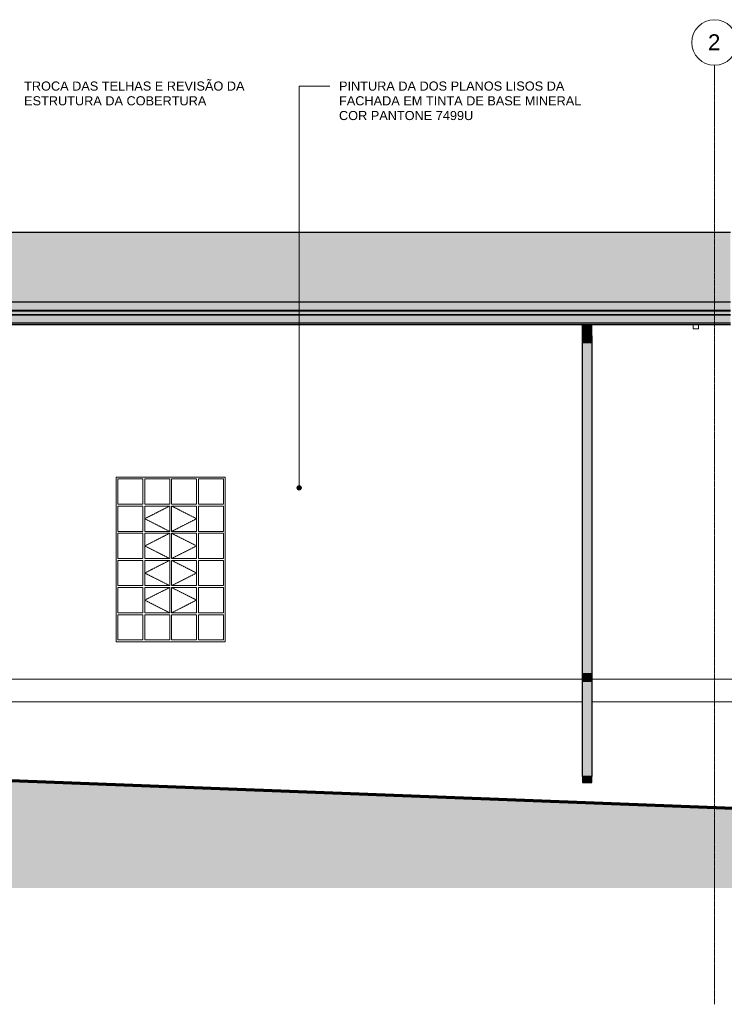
# Model space of a CAD drawing. Header units: millimetres. Extents: x -5998 to 66929, y -2295 to 9220.
# Tile 18 of 29: x 14173 to 21914, y -2295 to 8528. Entities that reach past the tile are written whole.
import ezdxf

# ---------------------------------------------------------------- set-up
doc = ezdxf.new("R2010")
doc.units = ezdxf.units.MM
doc.linetypes.add('_Tracejado pequeno', pattern=[2.25, 1.5, -0.75])
doc.linetypes.add('_Traço - ponto', pattern=[16, 12, -2, 0, -2])
for name, color, linetype, lineweight in [('A-FLOR', 192, 'Continuous', 25), ('A-FLOR-PATT', 8, 'Continuous', 25), ('A-GENM', 13, 'Continuous', 18), ('A-GLAZ', 151, 'Continuous', 18), ('A-GLAZ-CWMG', 51, 'Continuous', 25), ('A-GLAZ-HDLN', 1, '_Tracejado pequeno', 18), ('A-ROOF', 132, 'Continuous', 25), ('A-ROOF-OTLN', 132, 'Continuous', 18), ('A-ROOF-PATT', 132, 'Continuous', 25), ('A-WALL', 113, 'Continuous', 18), ('G-ANNO-TEXT', 231, 'Continuous', 9), ('S-GRID', 1, 'Continuous', 9), ('S-GRID-IDEN', 1, 'Continuous', 9)]:
    doc.layers.add(name, color=color, linetype=linetype, lineweight=lineweight)
doc.styles.add('Arial_2', font='arial.ttf', dxfattribs={"height": 175})
doc.styles.add('Arial_3', font='arial.ttf', dxfattribs={"height": 100})

# ---------------------------------------------------------------- blocks, each defined once
blk = doc.blocks.new('Janelas_J2 e J4 - J4 - 1_2 x 1_81-4330366-ELEVAÇÃO 3 - MANTER _ CONSTRUIR')
at = {"layer": 'A-GLAZ'}
for p, q in [((15251, 3202), (15251, 3480)), ((15251, 3480), (15526, 3480)), ((15526, 3480), (15526, 3202)), ((15546, 3202), (15546, 3480)), ((15546, 3480), (15821, 3480)), ((15821, 3480), (15821, 3202)), ((15841, 3202), (15841, 3480)), ((15841, 3480), (16116, 3480)), ((16116, 3480), (16116, 3202)), ((16136, 3202), (16136, 3480)), ((16136, 3480), (16411, 3480)), ((16411, 3480), (16411, 3202)), ((15526, 3202), (15251, 3202)), ((15251, 2903), (15251, 3182)), ((15251, 3182), (15526, 3182)), ((15526, 3182), (15526, 2903)), ((15821, 3202), (15546, 3202)), ((15546, 2903), (15546, 3182)), ((15546, 3182), (15821, 3182)), ((15821, 3182), (15821, 2903)), ((16116, 3202), (15841, 3202)), ((15841, 2903), (15841, 3182)), ((15841, 3182), (16116, 3182)), ((16116, 3182), (16116, 2903)), ((16411, 3202), (16136, 3202)), ((16136, 2903), (16136, 3182)), ((16136, 3182), (16411, 3182)), ((16411, 3182), (16411, 2903)), ((15526, 2903), (15251, 2903)), ((15251, 2605), (15251, 2883)), ((15251, 2883), (15526, 2883)), ((15526, 2883), (15526, 2605)), ((15821, 2903), (15546, 2903)), ((15546, 2605), (15546, 2883)), ((15546, 2883), (15821, 2883)), ((15821, 2883), (15821, 2605)), ((16116, 2903), (15841, 2903)), ((15841, 2605), (15841, 2883)), ((15841, 2883), (16116, 2883)), ((16116, 2883), (16116, 2605)), ((16411, 2903), (16136, 2903)), ((16136, 2605), (16136, 2883)), ((16136, 2883), (16411, 2883)), ((16411, 2883), (16411, 2605)), ((15526, 2605), (15251, 2605)), ((15821, 2605), (15546, 2605)), ((16116, 2605), (15841, 2605)), ((16411, 2605), (16136, 2605)), ((15251, 2307), (15251, 2585)), ((15251, 2585), (15526, 2585)), ((15526, 2585), (15526, 2307)), ((15546, 2307), (15546, 2585)), ((15546, 2585), (15821, 2585)), ((15821, 2585), (15821, 2307)), ((15841, 2307), (15841, 2585)), ((15841, 2585), (16116, 2585)), ((16116, 2585), (16116, 2307)), ((16136, 2307), (16136, 2585)), ((16136, 2585), (16411, 2585)), ((16411, 2585), (16411, 2307)), ((15526, 2307), (15251, 2307)), ((15251, 2008), (15251, 2287)), ((15251, 2287), (15526, 2287)), ((15526, 2287), (15526, 2008)), ((15821, 2307), (15546, 2307)), ((15546, 2008), (15546, 2287)), ((15546, 2287), (15821, 2287)), ((15821, 2287), (15821, 2008)), ((16116, 2307), (15841, 2307)), ((15841, 2008), (15841, 2287)), ((15841, 2287), (16116, 2287)), ((16116, 2287), (16116, 2008)), ((16411, 2307), (16136, 2307)), ((16136, 2008), (16136, 2287)), ((16136, 2287), (16411, 2287)), ((16411, 2287), (16411, 2008)), ((15526, 2008), (15251, 2008)), ((15251, 1710), (15251, 1988)), ((15251, 1988), (15526, 1988)), ((15526, 1988), (15526, 1710)), ((15821, 2008), (15546, 2008)), ((15546, 1710), (15546, 1988)), ((15546, 1988), (15821, 1988)), ((15821, 1988), (15821, 1710)), ((16116, 2008), (15841, 2008)), ((15841, 1710), (15841, 1988)), ((15841, 1988), (16116, 1988)), ((16116, 1988), (16116, 1710)), ((16411, 2008), (16136, 2008)), ((16136, 1710), (16136, 1988)), ((16136, 1988), (16411, 1988)), ((16411, 1988), (16411, 1710)), ((15526, 1710), (15251, 1710)), ((15821, 1710), (15546, 1710)), ((16116, 1710), (15841, 1710)), ((16411, 1710), (16136, 1710))]:
    blk.add_line(p, q, dxfattribs=at)
at = {"layer": 'A-GLAZ-HDLN'}
for p, q in [((15821, 3182), (15546, 3043)), ((15841, 3182), (16116, 3043)), ((15546, 3043), (15821, 2903)), ((16116, 3043), (15841, 2903)), ((15821, 2883), (15546, 2744)), ((15841, 2883), (16116, 2744)), ((15546, 2744), (15821, 2605)), ((16116, 2744), (15841, 2605)), ((15821, 2585), (15546, 2446)), ((15841, 2585), (16116, 2446)), ((15546, 2446), (15821, 2307)), ((16116, 2446), (15841, 2307)), ((15821, 2287), (15546, 2148)), ((15841, 2287), (16116, 2148)), ((15546, 2148), (15821, 2008)), ((16116, 2148), (15841, 2008))]:
    blk.add_line(p, q, dxfattribs=at)
blk = doc.blocks.new('Rectangular Mullion - 6x12 cm 2-4090239-ELEVAÇÃO 3 - MANTER _ CONSTRUIR')
at = {"layer": 'A-GLAZ-CWMG', "lineweight": 18}
for p, q in [((21571, 5329), (21571, 5330)), ((21571, 5175), (21571, 5132)), ((21571, 5132), (21631, 5132)), ((21631, 5132), (21631, 5175))]:
    blk.add_line(p, q, dxfattribs=at)
blk = doc.blocks.new('Generic Models 1 - Generic Models 24-4258923-ELEVAÇÃO 3 - MANTER _ CONSTRUIR')
at = {"layer": 'A-GENM', "lineweight": 25}
for points in [[(20457, 5055), (20457, 5175), (20357, 5175), (20357, 5055), (20407, 5055)], [(20457, 4980), (20457, 5055), (20357, 5055), (20357, 4980), (20407, 4980)], [(20457, 1342), (20457, 4980), (20357, 4980), (20357, 1342)], [(20457, 1257), (20457, 1342), (20357, 1342), (20357, 1257)], [(20357, 208), (20457, 208), (20457, 1257), (20357, 1257), (20357, 830)], [(20359, 145), (20455, 145), (20455, 206), (20359, 206)]]:
    blk.add_hatch(color=9, dxfattribs=at).paths.add_polyline_path(points, flags=0)
h = blk.add_hatch(color=9, dxfattribs=at)
h.paths.add_polyline_path([(20357, 143), (20457, 143), (20457, 208), (20357, 208)], flags=0)
h.paths.add_polyline_path([(20359, 145), (20359, 206), (20455, 206), (20455, 145)], flags=0)
at = {"layer": 'A-GENM', "color": 5, "lineweight": 25}
for p, q in [((20357, 5055), (20357, 5175)), ((20457, 5055), (20457, 5175)), ((20357, 5055), (20457, 5055)), ((20357, 4980), (20357, 5055)), ((20357, 4980), (20457, 4980)), ((20357, 1342), (20357, 4980)), ((20457, 5055), (20457, 4980)), ((20457, 4980), (20457, 1342)), ((20357, 1342), (20457, 1342)), ((20357, 1257), (20357, 1342)), ((20457, 1342), (20457, 1257)), ((20357, 1257), (20457, 1257)), ((20357, 208), (20357, 1257)), ((20457, 1257), (20457, 208)), ((20457, 208), (20357, 208)), ((20357, 208), (20357, 143)), ((20357, 143), (20457, 143)), ((20359, 145), (20359, 206)), ((20359, 206), (20455, 206)), ((20455, 145), (20359, 145)), ((20455, 206), (20455, 145)), ((20457, 143), (20457, 208))]:
    blk.add_line(p, q, dxfattribs=at)
blk = doc.blocks.new('Embasamento - Embasamento-4325691-ELEVAÇÃO 3 - MANTER _ CONSTRUIR')
at = {"layer": 'A-GENM'}
for p, q in [((13957, 1280), (20357, 1280)), ((20457, 1280), (22016, 1280)), ((13957, 1030), (20357, 1030)), ((20457, 1030), (22066, 1030))]:
    blk.add_line(p, q, dxfattribs=at)
blk = doc.blocks.new('Grid - Head Grid-11506-ELEVAÇÃO 3 - MANTER _ CONSTRUIR')
at = {"layer": 'S-GRID-IDEN'}
blk.add_circle((29896, 8278), 250, dxfattribs=at)

msp = doc.modelspace()

# ---------------------------------------------------------------- hatches: boundary and pattern name
at = {"layer": 'A-FLOR-PATT', "lineweight": 18}
h = msp.add_hatch(dxfattribs=at)
h.set_pattern_fill('FP_1', color=256, style=0, pattern_type=2)
h.set_pattern_definition([(0, (11188.6, 0), (317.5, 317.5), [317.5, -317.5]), (0, (11188.6, 119.06), (317.5, 317.5), [317.5, -317.5]), (0, (11188.6, 238.12), (317.5, 317.5), [317.5, -317.5]), (90, (11228.27, 277.8), (-317.5, 317.5), [317.5, -317.5]), (90, (11347.34, 277.8), (-317.5, 317.5), [317.5, -317.5]), (90, (11466.4, 277.8), (-317.5, 317.5), [317.5, -317.5])])
h.paths.add_polyline_path([(-3349, -1015), (30066, -1015), (30066, -450), (-3349, 830), (-3349, 71)], flags=0)
at = {"layer": 'A-ROOF'}
msp.add_hatch(color=9, dxfattribs=at).paths.add_polyline_path([(9919, 5330), (21981, 5330), (21981, 5426), (9919, 5426), (9919, 5369)], flags=0)
at = {"layer": 'A-ROOF-OTLN'}
for points in [[(15367, 5284), (21981, 5284), (21981, 5323), (9919, 5323), (9919, 5284), (15066, 5284)], [(21912, 5280), (21981, 5280), (21981, 5284), (9919, 5284), (9919, 5280), (21837, 5280)], [(20257, 5195), (21981, 5195), (21981, 5280), (9919, 5280), (9919, 5195), (20182, 5195)], [(21912, 5175), (21981, 5175), (21981, 5195), (9919, 5195), (9919, 5175), (21837, 5175)]]:
    msp.add_hatch(color=9, dxfattribs=at).paths.add_polyline_path(points, flags=0)
at = {"layer": 'A-ROOF-PATT'}
for points in [[(15969, 5426), (21981, 5426), (21981, 6194), (9919, 6194), (9919, 5426), (15668, 5426)], [(10778, 5329), (19120, 5329), (19114, 5330), (12506, 5330), (12498, 5329), (10703, 5329)]]:
    msp.add_hatch(color=9, dxfattribs=at).paths.add_polyline_path(points, flags=0)
at = {"layer": 'A-ROOF-PATT', "lineweight": 18}
msp.add_hatch(color=254, dxfattribs=at).paths.add_polyline_path([(21571, 5329), (21571, 5330), (19114, 5330), (19120, 5329), (21536, 5329)], flags=0)
at = {"layer": 'G-ANNO-TEXT'}
h = msp.add_hatch(color=7, dxfattribs=at)
edge = h.paths.add_edge_path(flags=0)
edge.add_arc((17243, 3382), 25, 0, 360)

# ---------------------------------------------------------------- linework, layer by layer
at = {"layer": 'A-FLOR', "lineweight": 70}
msp.add_line((30066, -450), (-3349, 830), dxfattribs=at)
at = {"layer": 'A-ROOF', "color": 5}
for p, q in [((9919, 6194), (16133, 6194)), ((16133, 6194), (21981, 6194)), ((16133, 6194), (16133, 6194)), ((9919, 5426), (21981, 5426)), ((21981, 5330), (9919, 5330)), ((19114, 5330), (19120, 5329))]:
    msp.add_line(p, q, dxfattribs=at)
at = {"layer": 'A-ROOF-OTLN', "color": 5, "lineweight": 25}
for p, q in [((21981, 5324), (9919, 5324)), ((21981, 5324), (9919, 5324)), ((21981, 5323), (9919, 5323)), ((21981, 5284), (9919, 5284)), ((21981, 5280), (9919, 5280)), ((9919, 5195), (21981, 5195)), ((21981, 5175), (9919, 5175))]:
    msp.add_line(p, q, dxfattribs=at)
at = {"layer": 'A-WALL'}
for p, q in [((21631, 5329), (10351, 5329)), ((21631, 5329), (21631, 5330)), ((15231, 1690), (15231, 3500)), ((15231, 3500), (16431, 3500)), ((16431, 3500), (16431, 1690)), ((16431, 1690), (15231, 1690))]:
    msp.add_line(p, q, dxfattribs=at)
at = {"layer": 'G-ANNO-TEXT', "color": 7}
for p, q in [((17243, 7799), (17579, 7799)), ((17243, 3382), (17243, 7799))]:
    msp.add_line(p, q, dxfattribs=at)
msp.add_circle((17243, 3382), 25, dxfattribs=at)
at = {"layer": 'S-GRID', "linetype": '_Traço - ponto'}
msp.add_line((21806, -2295), (21806, 8028), dxfattribs=at)

# ---------------------------------------------------------------- block references
at = {"layer": 'A-GENM', "color": 5, "lineweight": 25}
msp.add_blockref('Generic Models 1 - Generic Models 24-4258923-ELEVAÇÃO 3 - MANTER _ CONSTRUIR', (0, 0), dxfattribs=at)
at = {"layer": 'A-GENM'}
msp.add_blockref('Embasamento - Embasamento-4325691-ELEVAÇÃO 3 - MANTER _ CONSTRUIR', (0, 0), dxfattribs=at)
at = {"layer": 'A-GLAZ'}
msp.add_blockref('Janelas_J2 e J4 - J4 - 1_2 x 1_81-4330366-ELEVAÇÃO 3 - MANTER _ CONSTRUIR', (0, 0), dxfattribs=at)
at = {"layer": 'A-GLAZ-CWMG', "lineweight": 18}
msp.add_blockref('Rectangular Mullion - 6x12 cm 2-4090239-ELEVAÇÃO 3 - MANTER _ CONSTRUIR', (0, 0), dxfattribs=at)
at = {"layer": 'S-GRID-IDEN'}
msp.add_blockref('Grid - Head Grid-11506-ELEVAÇÃO 3 - MANTER _ CONSTRUIR', (-8090, 0), dxfattribs=at)

# ---------------------------------------------------------------- texts
at = {"layer": 'G-ANNO-TEXT', "color": 7, "char_height": 100, "attachment_point": 1, "style": 'Arial_3'}
for s, insert, width in [('TROCA DAS TELHAS E REVISÃO DA ', (14221, 7849), 3046.41), ('PINTURA DA DOS PLANOS LISOS DA ', (17681, 7849), 3110.55), ('ESTRUTURA DA COBERTURA', (14221, 7687), 2473.21), ('FACHADA EM TINTA DE BASE MINERAL ', (17681, 7687), 3339.03), ('COR PANTONE 7499U', (17681, 7525), 1819.83)]:
    msp.add_mtext(s, dxfattribs=dict(at, insert=insert, width=width))
at = {"layer": 'S-GRID-IDEN', "insert": (21735, 8368), "char_height": 175, "width": 168.35, "attachment_point": 1, "style": 'Arial_2'}
msp.add_mtext('2', dxfattribs=at)

doc.saveas('drawing.dxf')
